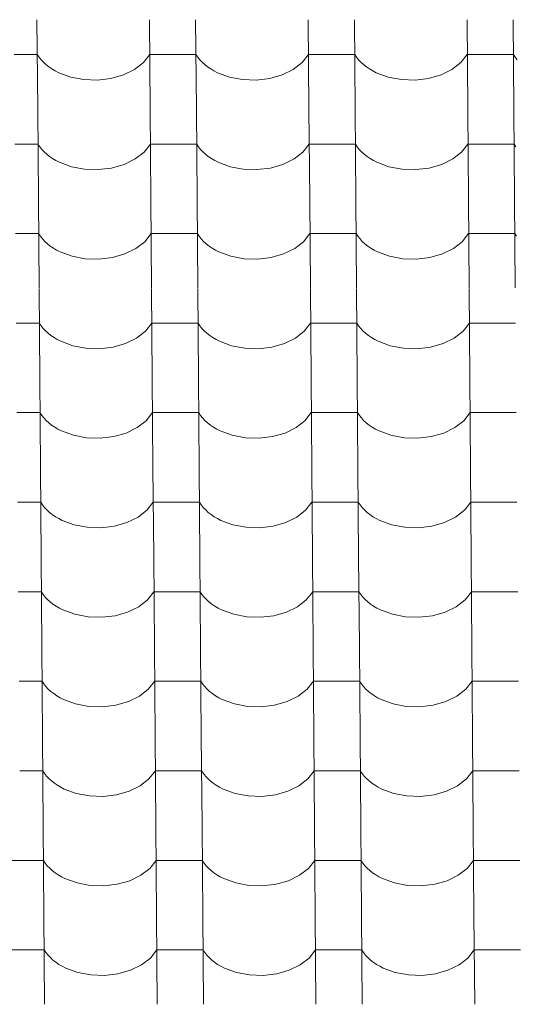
# Model space of a CAD drawing. Header units: millimetres. Extents: x -27785 to 104762, y -947 to 11132.
# Tile 6 of 146: x -19882 to -19367, y 7783 to 8805. Entities that reach past the tile are written whole.
import ezdxf

# ---------------------------------------------------------------- set-up
doc = ezdxf.new("R2010")
doc.units = ezdxf.units.MM
doc.header["$MEASUREMENT"] = 0
doc.layers.add('POHLED JIŽNÍ_1_Bourané_Výplně - Povrchové', color=7, linetype='Continuous')
doc.layers.add('POHLED JIŽNÍ_1_Konstrukce - nosné', color=7, linetype='Continuous')

# ---------------------------------------------------------------- blocks, each defined once
blk = doc.blocks.new('*X2', base_point=(-29303.7, -27473.9))
at = {"layer": 'POHLED JIŽNÍ_1_Bourané_Výplně - Povrchové', "color": 7, "linetype": 'Continuous', "lineweight": 13}
for p, q in [((-19864.4, 8805.3), (-19863.7, 8712.6)), ((-19747.5, 8805.3), (-19746.8, 8712.6)), ((-19699.5, 8805.3), (-19698.7, 8712.6)), ((-19582.5, 8805.3), (-19581.8, 8712.6)), ((-19534.5, 8805.3), (-19533.7, 8712.6)), ((-19417.5, 8805.3), (-19416.8, 8712.6)), ((-19369.5, 8805.3), (-19368.7, 8712.6)), ((-19864.2, 8769.1), (-19888.2, 8769.1)), ((-19864.2, 8769.1), (-19862.3, 8766.3)), ((-19862.3, 8766.3), (-19860.2, 8763.6)), ((-19753.8, 8760.7), (-19747.2, 8769.1)), ((-19723.2, 8769.1), (-19747.2, 8769.1)), ((-19699.2, 8769.1), (-19723.2, 8769.1)), ((-19699.2, 8769.1), (-19697.3, 8766.3)), ((-19697.3, 8766.3), (-19695.2, 8763.6)), ((-19588.8, 8760.7), (-19582.2, 8769.1)), ((-19558.2, 8769.1), (-19582.2, 8769.1)), ((-19534.2, 8769.1), (-19558.2, 8769.1)), ((-19534.2, 8769.1), (-19532.3, 8766.3)), ((-19532.3, 8766.3), (-19530.2, 8763.6)), ((-19423.8, 8760.7), (-19417.2, 8769.1)), ((-19393.2, 8769.1), (-19417.2, 8769.1)), ((-19369.2, 8769.1), (-19393.2, 8769.1)), ((-19369.2, 8769.1), (-19367.3, 8766.3)), ((-19367.3, 8766.3), (-19365.2, 8763.6)), ((-19860.2, 8763.6), (-19857.8, 8761)), ((-19857.8, 8761), (-19855.1, 8758.6)), ((-19855.1, 8758.6), (-19852.1, 8756.3)), ((-19852.1, 8756.3), (-19848.9, 8754.1)), ((-19763.1, 8753.6), (-19753.8, 8760.7)), ((-19695.2, 8763.6), (-19692.8, 8761)), ((-19692.8, 8761), (-19690.1, 8758.6)), ((-19690.1, 8758.6), (-19687.1, 8756.3)), ((-19687.1, 8756.3), (-19683.9, 8754.1)), ((-19598.1, 8753.6), (-19588.8, 8760.7)), ((-19530.2, 8763.6), (-19527.8, 8761)), ((-19527.8, 8761), (-19525.1, 8758.6)), ((-19525.1, 8758.6), (-19522.1, 8756.3)), ((-19522.1, 8756.3), (-19518.9, 8754.1)), ((-19433.1, 8753.6), (-19423.8, 8760.7)), ((-19848.9, 8754.1), (-19845.5, 8752.1)), ((-19845.5, 8752.1), (-19841.8, 8750.2)), ((-19841.8, 8750.2), (-19829.3, 8745.6)), ((-19829.3, 8745.6), (-19815.7, 8743)), ((-19787.5, 8744.2), (-19774.5, 8748)), ((-19774.5, 8748), (-19763.1, 8753.6)), ((-19683.9, 8754.1), (-19680.5, 8752.1)), ((-19680.5, 8752.1), (-19676.8, 8750.2)), ((-19676.8, 8750.2), (-19664.4, 8745.6)), ((-19664.4, 8745.6), (-19650.7, 8743)), ((-19622.5, 8744.2), (-19609.5, 8748)), ((-19609.5, 8748), (-19598.1, 8753.6)), ((-19518.9, 8754.1), (-19515.5, 8752.1)), ((-19515.5, 8752.1), (-19511.8, 8750.2)), ((-19511.8, 8750.2), (-19499.4, 8745.6)), ((-19499.4, 8745.6), (-19485.7, 8743)), ((-19457.5, 8744.2), (-19444.5, 8748)), ((-19444.5, 8748), (-19433.1, 8753.6)), ((-19815.7, 8743), (-19801.5, 8742.6)), ((-19801.5, 8742.6), (-19787.5, 8744.2)), ((-19650.7, 8743), (-19636.5, 8742.6)), ((-19636.5, 8742.6), (-19622.5, 8744.2)), ((-19485.7, 8743), (-19471.5, 8742.6)), ((-19471.5, 8742.6), (-19457.5, 8744.2)), ((-19863.7, 8712.3), (-19863, 8619.6)), ((-19746.8, 8712.3), (-19746, 8619.6)), ((-19698.7, 8712.3), (-19698, 8619.6)), ((-19581.8, 8712.3), (-19581, 8619.6)), ((-19533.7, 8712.3), (-19533, 8619.6)), ((-19416.8, 8712.3), (-19416.1, 8619.6)), ((-19368.7, 8712.3), (-19368, 8619.6)), ((-19863.4, 8676.1), (-19887.5, 8676.1)), ((-19863.4, 8676.1), (-19861.6, 8673.3)), ((-19861.6, 8673.3), (-19859.5, 8670.6)), ((-19753.1, 8667.7), (-19746.5, 8676.1)), ((-19722.5, 8676.1), (-19746.5, 8676.1)), ((-19698.4, 8676.1), (-19722.5, 8676.1)), ((-19698.4, 8676.1), (-19696.6, 8673.3)), ((-19696.6, 8673.3), (-19694.5, 8670.6)), ((-19588.1, 8667.7), (-19581.5, 8676.1)), ((-19557.5, 8676.1), (-19581.5, 8676.1)), ((-19533.5, 8676.1), (-19557.5, 8676.1)), ((-19533.5, 8676.1), (-19531.6, 8673.3)), ((-19531.6, 8673.3), (-19529.5, 8670.6)), ((-19423.1, 8667.7), (-19416.5, 8676.1)), ((-19392.5, 8676.1), (-19416.5, 8676.1)), ((-19368.5, 8676.1), (-19392.5, 8676.1)), ((-19368.5, 8676.1), (-19366.6, 8673.3)), ((-19859.5, 8670.6), (-19857, 8668)), ((-19857, 8668), (-19854.3, 8665.6)), ((-19854.3, 8665.6), (-19851.4, 8663.2)), ((-19851.4, 8663.2), (-19848.2, 8661.1)), ((-19762.3, 8660.6), (-19753.1, 8667.7)), ((-19694.5, 8670.6), (-19692, 8668)), ((-19692, 8668), (-19689.3, 8665.6)), ((-19689.3, 8665.6), (-19686.4, 8663.2)), ((-19686.4, 8663.2), (-19683.2, 8661.1)), ((-19597.3, 8660.6), (-19588.1, 8667.7)), ((-19529.5, 8670.6), (-19527, 8668)), ((-19527, 8668), (-19524.3, 8665.6)), ((-19524.3, 8665.6), (-19521.4, 8663.2)), ((-19521.4, 8663.2), (-19518.2, 8661.1)), ((-19432.3, 8660.6), (-19423.1, 8667.7)), ((-19848.2, 8661.1), (-19844.7, 8659)), ((-19844.7, 8659), (-19841.1, 8657.2)), ((-19841.1, 8657.2), (-19828.6, 8652.6)), ((-19828.6, 8652.6), (-19814.9, 8650)), ((-19786.8, 8651.2), (-19773.8, 8655)), ((-19773.8, 8655), (-19762.3, 8660.6)), ((-19683.2, 8661.1), (-19679.7, 8659)), ((-19679.7, 8659), (-19676.1, 8657.2)), ((-19676.1, 8657.2), (-19663.6, 8652.6)), ((-19663.6, 8652.6), (-19650, 8650)), ((-19621.8, 8651.2), (-19608.8, 8655)), ((-19608.8, 8655), (-19597.3, 8660.6)), ((-19518.2, 8661.1), (-19514.7, 8659)), ((-19514.7, 8659), (-19511.1, 8657.2)), ((-19511.1, 8657.2), (-19498.6, 8652.6)), ((-19498.6, 8652.6), (-19485, 8650)), ((-19456.8, 8651.2), (-19443.8, 8655)), ((-19443.8, 8655), (-19432.3, 8660.6)), ((-19814.9, 8650), (-19800.8, 8649.6)), ((-19800.8, 8649.6), (-19786.8, 8651.2)), ((-19650, 8650), (-19635.8, 8649.6)), ((-19635.8, 8649.6), (-19621.8, 8651.2)), ((-19485, 8650), (-19470.8, 8649.6)), ((-19470.8, 8649.6), (-19456.8, 8651.2)), ((-19863, 8619.3), (-19862.3, 8526.6)), ((-19746, 8619.3), (-19745.3, 8526.6)), ((-19698, 8619.3), (-19697.3, 8526.6)), ((-19581, 8619.3), (-19580.3, 8526.6)), ((-19533, 8619.3), (-19532.3, 8526.6)), ((-19416, 8619.3), (-19415.3, 8526.6)), ((-19368, 8619.3), (-19367.3, 8526.6)), ((-19862.7, 8583.1), (-19886.7, 8583.1)), ((-19862.7, 8583.1), (-19860.9, 8580.3)), ((-19752.4, 8574.7), (-19745.8, 8583.1)), ((-19721.7, 8583.1), (-19745.8, 8583.1)), ((-19697.7, 8583.1), (-19721.7, 8583.1)), ((-19697.7, 8583.1), (-19695.9, 8580.3)), ((-19587.4, 8574.7), (-19580.8, 8583.1)), ((-19556.7, 8583.1), (-19580.8, 8583.1)), ((-19532.7, 8583.1), (-19556.7, 8583.1)), ((-19532.7, 8583.1), (-19530.9, 8580.3)), ((-19422.4, 8574.7), (-19415.8, 8583.1)), ((-19391.7, 8583.1), (-19415.8, 8583.1)), ((-19367.7, 8583.1), (-19391.7, 8583.1)), ((-19367.7, 8583.1), (-19365.9, 8580.3)), ((-19860.9, 8580.3), (-19858.7, 8577.6)), ((-19858.7, 8577.6), (-19856.3, 8575)), ((-19856.3, 8575), (-19853.6, 8572.6)), ((-19853.6, 8572.6), (-19850.6, 8570.2)), ((-19761.6, 8567.5), (-19752.4, 8574.7)), ((-19695.9, 8580.3), (-19693.7, 8577.6)), ((-19693.7, 8577.6), (-19691.3, 8575)), ((-19691.3, 8575), (-19688.6, 8572.6)), ((-19688.6, 8572.6), (-19685.6, 8570.2)), ((-19596.6, 8567.5), (-19587.4, 8574.7)), ((-19530.9, 8580.3), (-19528.7, 8577.6)), ((-19528.7, 8577.6), (-19526.3, 8575)), ((-19526.3, 8575), (-19523.6, 8572.6)), ((-19523.6, 8572.6), (-19520.7, 8570.2)), ((-19431.6, 8567.5), (-19422.4, 8574.7)), ((-19850.6, 8570.2), (-19847.4, 8568.1)), ((-19847.4, 8568.1), (-19844, 8566)), ((-19844, 8566), (-19840.4, 8564.2)), ((-19840.4, 8564.2), (-19827.9, 8559.6)), ((-19786.1, 8558.2), (-19773, 8562)), ((-19773, 8562), (-19761.6, 8567.5)), ((-19685.6, 8570.2), (-19682.4, 8568.1)), ((-19682.4, 8568.1), (-19679, 8566)), ((-19679, 8566), (-19675.4, 8564.2)), ((-19675.4, 8564.2), (-19662.9, 8559.6)), ((-19621.1, 8558.2), (-19608.1, 8562)), ((-19608.1, 8562), (-19596.6, 8567.5)), ((-19520.7, 8570.2), (-19517.5, 8568.1)), ((-19517.5, 8568.1), (-19514, 8566)), ((-19514, 8566), (-19510.4, 8564.2)), ((-19510.4, 8564.2), (-19497.9, 8559.6)), ((-19456.1, 8558.2), (-19443.1, 8562)), ((-19443.1, 8562), (-19431.6, 8567.5)), ((-19827.9, 8559.6), (-19814.2, 8557)), ((-19814.2, 8557), (-19800, 8556.6)), ((-19800, 8556.6), (-19786.1, 8558.2)), ((-19662.9, 8559.6), (-19649.2, 8557)), ((-19649.2, 8557), (-19635, 8556.6)), ((-19635, 8556.6), (-19621.1, 8558.2)), ((-19497.9, 8559.6), (-19484.2, 8557)), ((-19484.2, 8557), (-19470, 8556.6)), ((-19470, 8556.6), (-19456.1, 8558.2)), ((-19862.3, 8526.2), (-19861.6, 8433.6)), ((-19745.3, 8526.2), (-19744.6, 8433.6)), ((-19697.3, 8526.2), (-19696.6, 8433.6)), ((-19580.3, 8526.2), (-19579.6, 8433.6)), ((-19532.3, 8526.2), (-19531.6, 8433.6)), ((-19415.3, 8526.2), (-19414.6, 8433.6)), ((-19862, 8490.1), (-19886, 8490.1)), ((-19862, 8490.1), (-19860.2, 8487.3)), ((-19751.6, 8481.7), (-19745, 8490.1)), ((-19721, 8490.1), (-19745, 8490.1)), ((-19697, 8490.1), (-19721, 8490.1)), ((-19697, 8490.1), (-19695.2, 8487.3)), ((-19586.6, 8481.7), (-19580, 8490.1)), ((-19556, 8490.1), (-19580, 8490.1)), ((-19532, 8490.1), (-19556, 8490.1)), ((-19532, 8490.1), (-19530.2, 8487.3)), ((-19421.6, 8481.7), (-19415, 8490.1)), ((-19391, 8490.1), (-19415, 8490.1)), ((-19367, 8490.1), (-19391, 8490.1)), ((-19860.2, 8487.3), (-19858, 8484.6)), ((-19858, 8484.6), (-19855.6, 8482)), ((-19855.6, 8482), (-19852.9, 8479.6)), ((-19852.9, 8479.6), (-19849.9, 8477.2)), ((-19760.9, 8474.5), (-19751.6, 8481.7)), ((-19695.2, 8487.3), (-19693, 8484.6)), ((-19693, 8484.6), (-19690.6, 8482)), ((-19690.6, 8482), (-19687.9, 8479.6)), ((-19687.9, 8479.6), (-19684.9, 8477.2)), ((-19595.9, 8474.5), (-19586.6, 8481.7)), ((-19530.2, 8487.3), (-19528, 8484.6)), ((-19528, 8484.6), (-19525.6, 8482)), ((-19525.6, 8482), (-19522.9, 8479.6)), ((-19522.9, 8479.6), (-19519.9, 8477.2)), ((-19430.9, 8474.5), (-19421.6, 8481.7)), ((-19849.9, 8477.2), (-19846.7, 8475)), ((-19846.7, 8475), (-19843.3, 8473)), ((-19843.3, 8473), (-19839.7, 8471.2)), ((-19839.7, 8471.2), (-19827.2, 8466.6)), ((-19785.4, 8465.2), (-19772.3, 8468.9)), ((-19772.3, 8468.9), (-19760.9, 8474.5)), ((-19684.9, 8477.2), (-19681.7, 8475)), ((-19681.7, 8475), (-19678.3, 8473)), ((-19678.3, 8473), (-19674.7, 8471.2)), ((-19674.7, 8471.2), (-19662.2, 8466.6)), ((-19620.4, 8465.2), (-19607.3, 8468.9)), ((-19607.3, 8468.9), (-19595.9, 8474.5)), ((-19519.9, 8477.2), (-19516.7, 8475)), ((-19516.7, 8475), (-19513.3, 8473)), ((-19513.3, 8473), (-19509.7, 8471.2)), ((-19509.7, 8471.2), (-19497.2, 8466.6)), ((-19455.4, 8465.2), (-19442.3, 8468.9)), ((-19442.3, 8468.9), (-19430.9, 8474.5)), ((-19827.2, 8466.6), (-19813.5, 8464)), ((-19813.5, 8464), (-19799.3, 8463.5)), ((-19799.3, 8463.5), (-19785.4, 8465.2)), ((-19662.2, 8466.6), (-19648.5, 8464)), ((-19648.5, 8464), (-19634.3, 8463.5)), ((-19634.3, 8463.5), (-19620.4, 8465.2)), ((-19497.2, 8466.6), (-19483.5, 8464)), ((-19483.5, 8464), (-19469.3, 8463.5)), ((-19469.3, 8463.5), (-19455.4, 8465.2)), ((-19861.6, 8433.2), (-19860.8, 8340.6)), ((-19744.6, 8433.2), (-19743.9, 8340.6)), ((-19696.6, 8433.2), (-19695.8, 8340.6)), ((-19579.6, 8433.2), (-19578.9, 8340.6)), ((-19531.6, 8433.2), (-19530.8, 8340.6)), ((-19414.6, 8433.2), (-19413.9, 8340.6)), ((-19861.3, 8397.1), (-19885.3, 8397.1)), ((-19861.3, 8397.1), (-19859.4, 8394.3)), ((-19750.9, 8388.7), (-19744.3, 8397.1)), ((-19720.3, 8397.1), (-19744.3, 8397.1)), ((-19696.3, 8397.1), (-19720.3, 8397.1)), ((-19696.3, 8397.1), (-19694.4, 8394.3)), ((-19585.9, 8388.7), (-19579.3, 8397.1)), ((-19555.3, 8397.1), (-19579.3, 8397.1)), ((-19531.3, 8397.1), (-19555.3, 8397.1)), ((-19531.3, 8397.1), (-19529.4, 8394.3)), ((-19420.9, 8388.7), (-19414.3, 8397.1)), ((-19390.3, 8397.1), (-19414.3, 8397.1)), ((-19366.3, 8397.1), (-19390.3, 8397.1)), ((-19859.4, 8394.3), (-19857.3, 8391.6)), ((-19857.3, 8391.6), (-19854.9, 8389)), ((-19854.9, 8389), (-19852.2, 8386.5)), ((-19760.2, 8381.5), (-19750.9, 8388.7)), ((-19694.4, 8394.3), (-19692.3, 8391.6)), ((-19692.3, 8391.6), (-19689.9, 8389)), ((-19689.9, 8389), (-19687.2, 8386.5)), ((-19595.2, 8381.5), (-19585.9, 8388.7)), ((-19529.4, 8394.3), (-19527.3, 8391.6)), ((-19527.3, 8391.6), (-19524.9, 8389)), ((-19524.9, 8389), (-19522.2, 8386.5)), ((-19430.2, 8381.5), (-19420.9, 8388.7)), ((-19852.2, 8386.5), (-19849.2, 8384.2)), ((-19849.2, 8384.2), (-19846, 8382)), ((-19846, 8382), (-19842.6, 8380)), ((-19842.6, 8380), (-19838.9, 8378.2)), ((-19838.9, 8378.2), (-19826.5, 8373.6)), ((-19771.6, 8375.9), (-19760.2, 8381.5)), ((-19687.2, 8386.5), (-19684.2, 8384.2)), ((-19684.2, 8384.2), (-19681, 8382)), ((-19681, 8382), (-19677.6, 8380)), ((-19677.6, 8380), (-19673.9, 8378.2)), ((-19673.9, 8378.2), (-19661.5, 8373.6)), ((-19606.6, 8375.9), (-19595.2, 8381.5)), ((-19522.2, 8386.5), (-19519.2, 8384.2)), ((-19519.2, 8384.2), (-19516, 8382)), ((-19516, 8382), (-19512.6, 8380)), ((-19512.6, 8380), (-19508.9, 8378.2)), ((-19508.9, 8378.2), (-19496.5, 8373.6)), ((-19441.6, 8375.9), (-19430.2, 8381.5)), ((-19826.5, 8373.6), (-19812.8, 8371)), ((-19812.8, 8371), (-19798.6, 8370.5)), ((-19798.6, 8370.5), (-19784.6, 8372.2)), ((-19784.6, 8372.2), (-19771.6, 8375.9)), ((-19661.5, 8373.6), (-19647.8, 8371)), ((-19647.8, 8371), (-19633.6, 8370.5)), ((-19633.6, 8370.5), (-19619.6, 8372.2)), ((-19619.6, 8372.2), (-19606.6, 8375.9)), ((-19496.5, 8373.6), (-19482.8, 8371)), ((-19482.8, 8371), (-19468.6, 8370.5)), ((-19468.6, 8370.5), (-19454.6, 8372.2)), ((-19454.6, 8372.2), (-19441.6, 8375.9)), ((-19860.8, 8340.2), (-19860.1, 8247.6)), ((-19743.9, 8340.2), (-19743.1, 8247.6)), ((-19695.8, 8340.2), (-19695.1, 8247.6)), ((-19578.9, 8340.2), (-19578.2, 8247.6)), ((-19530.8, 8340.2), (-19530.1, 8247.6)), ((-19413.9, 8340.2), (-19413.2, 8247.6)), ((-19860.5, 8304.1), (-19884.6, 8304.1)), ((-19860.5, 8304.1), (-19858.7, 8301.3)), ((-19858.7, 8301.3), (-19856.6, 8298.6)), ((-19856.6, 8298.6), (-19854.1, 8296)), ((-19854.1, 8296), (-19851.4, 8293.5)), ((-19759.4, 8288.5), (-19750.2, 8295.7)), ((-19750.2, 8295.7), (-19743.6, 8304.1)), ((-19719.6, 8304.1), (-19743.6, 8304.1)), ((-19695.6, 8304.1), (-19719.6, 8304.1)), ((-19695.6, 8304.1), (-19693.7, 8301.3)), ((-19693.7, 8301.3), (-19691.6, 8298.6)), ((-19691.6, 8298.6), (-19689.1, 8296)), ((-19689.1, 8296), (-19686.4, 8293.5)), ((-19594.4, 8288.5), (-19585.2, 8295.7)), ((-19585.2, 8295.7), (-19578.6, 8304.1)), ((-19554.6, 8304.1), (-19578.6, 8304.1)), ((-19530.6, 8304.1), (-19554.6, 8304.1)), ((-19530.6, 8304.1), (-19528.7, 8301.3)), ((-19528.7, 8301.3), (-19526.6, 8298.6)), ((-19526.6, 8298.6), (-19524.1, 8296)), ((-19524.1, 8296), (-19521.4, 8293.5)), ((-19429.5, 8288.5), (-19420.2, 8295.7)), ((-19420.2, 8295.7), (-19413.6, 8304.1)), ((-19389.6, 8304.1), (-19413.6, 8304.1)), ((-19365.6, 8304.1), (-19389.6, 8304.1)), ((-19851.4, 8293.5), (-19848.5, 8291.2)), ((-19848.5, 8291.2), (-19845.3, 8289)), ((-19845.3, 8289), (-19841.8, 8287)), ((-19841.8, 8287), (-19838.2, 8285.2)), ((-19838.2, 8285.2), (-19825.7, 8280.6)), ((-19770.9, 8282.9), (-19759.4, 8288.5)), ((-19686.4, 8293.5), (-19683.5, 8291.2)), ((-19683.5, 8291.2), (-19680.3, 8289)), ((-19680.3, 8289), (-19676.8, 8287)), ((-19676.8, 8287), (-19673.2, 8285.2)), ((-19673.2, 8285.2), (-19660.7, 8280.6)), ((-19605.9, 8282.9), (-19594.4, 8288.5)), ((-19521.4, 8293.5), (-19518.5, 8291.2)), ((-19518.5, 8291.2), (-19515.3, 8289)), ((-19515.3, 8289), (-19511.9, 8287)), ((-19511.9, 8287), (-19508.2, 8285.2)), ((-19508.2, 8285.2), (-19495.7, 8280.6)), ((-19440.9, 8282.9), (-19429.5, 8288.5)), ((-19825.7, 8280.6), (-19812.1, 8278)), ((-19812.1, 8278), (-19797.9, 8277.5)), ((-19797.9, 8277.5), (-19783.9, 8279.2)), ((-19783.9, 8279.2), (-19770.9, 8282.9)), ((-19660.7, 8280.6), (-19647.1, 8278)), ((-19647.1, 8278), (-19632.9, 8277.5)), ((-19632.9, 8277.5), (-19618.9, 8279.2)), ((-19618.9, 8279.2), (-19605.9, 8282.9)), ((-19495.7, 8280.6), (-19482.1, 8278)), ((-19482.1, 8278), (-19467.9, 8277.5)), ((-19467.9, 8277.5), (-19453.9, 8279.2)), ((-19453.9, 8279.2), (-19440.9, 8282.9)), ((-19860.1, 8247.2), (-19859.4, 8154.5)), ((-19743.1, 8247.2), (-19742.4, 8154.5)), ((-19695.1, 8247.2), (-19694.4, 8154.5)), ((-19578.1, 8247.2), (-19577.4, 8154.5)), ((-19530.1, 8247.2), (-19529.4, 8154.5)), ((-19413.2, 8247.2), (-19412.4, 8154.5)), ((-19859.8, 8211.1), (-19883.8, 8211.1)), ((-19859.8, 8211.1), (-19858, 8208.3)), ((-19858, 8208.3), (-19855.8, 8205.6)), ((-19855.8, 8205.6), (-19853.4, 8203)), ((-19853.4, 8203), (-19850.7, 8200.5)), ((-19758.7, 8195.5), (-19749.5, 8202.7)), ((-19749.5, 8202.7), (-19742.9, 8211.1)), ((-19718.8, 8211.1), (-19742.9, 8211.1)), ((-19694.8, 8211.1), (-19718.8, 8211.1)), ((-19694.8, 8211.1), (-19693, 8208.3)), ((-19693, 8208.3), (-19690.8, 8205.6)), ((-19690.8, 8205.6), (-19688.4, 8203)), ((-19688.4, 8203), (-19685.7, 8200.5)), ((-19593.7, 8195.5), (-19584.5, 8202.7)), ((-19584.5, 8202.7), (-19577.9, 8211.1)), ((-19553.9, 8211.1), (-19577.9, 8211.1)), ((-19529.8, 8211.1), (-19553.9, 8211.1)), ((-19529.8, 8211.1), (-19528, 8208.3)), ((-19528, 8208.3), (-19525.8, 8205.6)), ((-19525.8, 8205.6), (-19523.4, 8203)), ((-19523.4, 8203), (-19520.7, 8200.5)), ((-19428.7, 8195.5), (-19419.5, 8202.7)), ((-19419.5, 8202.7), (-19412.9, 8211.1)), ((-19388.9, 8211.1), (-19412.9, 8211.1)), ((-19364.8, 8211.1), (-19388.9, 8211.1)), ((-19850.7, 8200.5), (-19847.8, 8198.2)), ((-19847.8, 8198.2), (-19844.5, 8196)), ((-19844.5, 8196), (-19841.1, 8194)), ((-19841.1, 8194), (-19837.5, 8192.2)), ((-19770.2, 8189.9), (-19758.7, 8195.5)), ((-19685.7, 8200.5), (-19682.8, 8198.2)), ((-19682.8, 8198.2), (-19679.6, 8196)), ((-19679.6, 8196), (-19676.1, 8194)), ((-19676.1, 8194), (-19672.5, 8192.2)), ((-19605.2, 8189.9), (-19593.7, 8195.5)), ((-19520.7, 8200.5), (-19517.8, 8198.2)), ((-19517.8, 8198.2), (-19514.6, 8196)), ((-19514.6, 8196), (-19511.1, 8194)), ((-19511.1, 8194), (-19507.5, 8192.2)), ((-19440.2, 8189.9), (-19428.7, 8195.5)), ((-19837.5, 8192.2), (-19825, 8187.6)), ((-19825, 8187.6), (-19811.3, 8185)), ((-19811.3, 8185), (-19797.1, 8184.5)), ((-19797.1, 8184.5), (-19783.2, 8186.2)), ((-19783.2, 8186.2), (-19770.2, 8189.9)), ((-19672.5, 8192.2), (-19660, 8187.6)), ((-19660, 8187.6), (-19646.3, 8185)), ((-19646.3, 8185), (-19632.1, 8184.5)), ((-19632.1, 8184.5), (-19618.2, 8186.2)), ((-19618.2, 8186.2), (-19605.2, 8189.9)), ((-19507.5, 8192.2), (-19495, 8187.6)), ((-19495, 8187.6), (-19481.3, 8185)), ((-19481.3, 8185), (-19467.2, 8184.5)), ((-19467.2, 8184.5), (-19453.2, 8186.2)), ((-19453.2, 8186.2), (-19440.2, 8189.9)), ((-19859.4, 8154.2), (-19858.7, 8061.5)), ((-19742.4, 8154.2), (-19741.7, 8061.5)), ((-19694.4, 8154.2), (-19693.7, 8061.5)), ((-19577.4, 8154.2), (-19576.7, 8061.5)), ((-19529.4, 8154.2), (-19528.7, 8061.5)), ((-19412.4, 8154.2), (-19411.7, 8061.5)), ((-19859.1, 8118.1), (-19883.1, 8118.1)), ((-19859.1, 8118.1), (-19857.3, 8115.3)), ((-19857.3, 8115.3), (-19855.1, 8112.6)), ((-19855.1, 8112.6), (-19852.7, 8110)), ((-19748.7, 8109.7), (-19742.1, 8118.1)), ((-19718.1, 8118.1), (-19742.1, 8118.1)), ((-19694.1, 8118.1), (-19718.1, 8118.1)), ((-19694.1, 8118.1), (-19692.3, 8115.3)), ((-19692.3, 8115.3), (-19690.1, 8112.6)), ((-19690.1, 8112.6), (-19687.7, 8110)), ((-19583.7, 8109.7), (-19577.1, 8118.1)), ((-19553.1, 8118.1), (-19577.1, 8118.1)), ((-19529.1, 8118.1), (-19553.1, 8118.1)), ((-19529.1, 8118.1), (-19527.3, 8115.3)), ((-19527.3, 8115.3), (-19525.1, 8112.6)), ((-19525.1, 8112.6), (-19522.7, 8110)), ((-19418.8, 8109.7), (-19412.1, 8118.1)), ((-19388.1, 8118.1), (-19412.1, 8118.1)), ((-19364.1, 8118.1), (-19388.1, 8118.1)), ((-19852.7, 8110), (-19850, 8107.5)), ((-19850, 8107.5), (-19847, 8105.2)), ((-19847, 8105.2), (-19843.8, 8103)), ((-19843.8, 8103), (-19840.4, 8101)), ((-19840.4, 8101), (-19836.8, 8099.1)), ((-19769.4, 8096.9), (-19758, 8102.5)), ((-19758, 8102.5), (-19748.7, 8109.7)), ((-19687.7, 8110), (-19685, 8107.5)), ((-19685, 8107.5), (-19682, 8105.2)), ((-19682, 8105.2), (-19678.8, 8103)), ((-19678.8, 8103), (-19675.4, 8101)), ((-19675.4, 8101), (-19671.8, 8099.1)), ((-19604.4, 8096.9), (-19593, 8102.5)), ((-19593, 8102.5), (-19583.7, 8109.7)), ((-19522.7, 8110), (-19520, 8107.5)), ((-19520, 8107.5), (-19517, 8105.2)), ((-19517, 8105.2), (-19513.8, 8103)), ((-19513.8, 8103), (-19510.4, 8101)), ((-19510.4, 8101), (-19506.8, 8099.1)), ((-19439.4, 8096.9), (-19428, 8102.5)), ((-19428, 8102.5), (-19418.8, 8109.7)), ((-19836.8, 8099.1), (-19824.3, 8094.6)), ((-19824.3, 8094.6), (-19810.6, 8092)), ((-19810.6, 8092), (-19796.4, 8091.5)), ((-19796.4, 8091.5), (-19782.5, 8093.2)), ((-19782.5, 8093.2), (-19769.4, 8096.9)), ((-19671.8, 8099.1), (-19659.3, 8094.6)), ((-19659.3, 8094.6), (-19645.6, 8092)), ((-19645.6, 8092), (-19631.4, 8091.5)), ((-19631.4, 8091.5), (-19617.5, 8093.2)), ((-19617.5, 8093.2), (-19604.4, 8096.9)), ((-19506.8, 8099.1), (-19494.3, 8094.6)), ((-19494.3, 8094.6), (-19480.6, 8092)), ((-19480.6, 8092), (-19466.4, 8091.5)), ((-19466.4, 8091.5), (-19452.5, 8093.2)), ((-19452.5, 8093.2), (-19439.4, 8096.9)), ((-19858.7, 8061.2), (-19857.9, 7968.5)), ((-19741.7, 8061.2), (-19741, 7968.5)), ((-19693.7, 8061.2), (-19692.9, 7968.5)), ((-19576.7, 8061.2), (-19576, 7968.5)), ((-19528.7, 8061.2), (-19527.9, 7968.5)), ((-19411.7, 8061.2), (-19411, 7968.5)), ((-19858.4, 8025), (-19882.4, 8025)), ((-19858.4, 8025), (-19856.5, 8022.3)), ((-19856.5, 8022.3), (-19854.4, 8019.6)), ((-19854.4, 8019.6), (-19852, 8017)), ((-19748, 8016.7), (-19741.4, 8025)), ((-19717.4, 8025), (-19741.4, 8025)), ((-19693.4, 8025), (-19717.4, 8025)), ((-19693.4, 8025), (-19691.5, 8022.3)), ((-19691.5, 8022.3), (-19689.4, 8019.6)), ((-19689.4, 8019.6), (-19687, 8017)), ((-19583, 8016.7), (-19576.4, 8025)), ((-19552.4, 8025), (-19576.4, 8025)), ((-19528.4, 8025), (-19552.4, 8025)), ((-19528.4, 8025), (-19526.5, 8022.3)), ((-19526.5, 8022.3), (-19524.4, 8019.6)), ((-19524.4, 8019.6), (-19522, 8017)), ((-19418, 8016.7), (-19411.4, 8025)), ((-19387.4, 8025), (-19411.4, 8025)), ((-19363.4, 8025), (-19387.4, 8025)), ((-19852, 8017), (-19849.3, 8014.5)), ((-19849.3, 8014.5), (-19846.3, 8012.2)), ((-19846.3, 8012.2), (-19843.1, 8010)), ((-19843.1, 8010), (-19839.7, 8008)), ((-19768.7, 8003.9), (-19757.3, 8009.5)), ((-19757.3, 8009.5), (-19748, 8016.7)), ((-19687, 8017), (-19684.3, 8014.5)), ((-19684.3, 8014.5), (-19681.3, 8012.2)), ((-19681.3, 8012.2), (-19678.1, 8010)), ((-19678.1, 8010), (-19674.7, 8008)), ((-19603.7, 8003.9), (-19592.3, 8009.5)), ((-19592.3, 8009.5), (-19583, 8016.7)), ((-19522, 8017), (-19519.3, 8014.5)), ((-19519.3, 8014.5), (-19516.3, 8012.2)), ((-19516.3, 8012.2), (-19513.1, 8010)), ((-19513.1, 8010), (-19509.7, 8008)), ((-19438.7, 8003.9), (-19427.3, 8009.5)), ((-19427.3, 8009.5), (-19418, 8016.7)), ((-19839.7, 8008), (-19836, 8006.1)), ((-19836, 8006.1), (-19823.6, 8001.6)), ((-19823.6, 8001.6), (-19809.9, 7999)), ((-19809.9, 7999), (-19795.7, 7998.5)), ((-19795.7, 7998.5), (-19781.7, 8000.2)), ((-19781.7, 8000.2), (-19768.7, 8003.9)), ((-19674.7, 8008), (-19671, 8006.1)), ((-19671, 8006.1), (-19658.6, 8001.6)), ((-19658.6, 8001.6), (-19644.9, 7999)), ((-19644.9, 7999), (-19630.7, 7998.5)), ((-19630.7, 7998.5), (-19616.7, 8000.2)), ((-19616.7, 8000.2), (-19603.7, 8003.9)), ((-19509.7, 8008), (-19506, 8006.1)), ((-19506, 8006.1), (-19493.6, 8001.6)), ((-19493.6, 8001.6), (-19479.9, 7999)), ((-19479.9, 7999), (-19465.7, 7998.5)), ((-19465.7, 7998.5), (-19451.7, 8000.2)), ((-19451.7, 8000.2), (-19438.7, 8003.9)), ((-19857.9, 7968.2), (-19857.2, 7875.5)), ((-19741, 7968.2), (-19740.3, 7875.5)), ((-19692.9, 7968.2), (-19692.2, 7875.5)), ((-19576, 7968.2), (-19575.3, 7875.5)), ((-19527.9, 7968.2), (-19527.2, 7875.5)), ((-19411, 7968.2), (-19410.3, 7875.5)), ((-19881.7, 7932), (-19905.7, 7932)), ((-19857.7, 7932), (-19881.7, 7932)), ((-19857.7, 7932), (-19855.8, 7929.2)), ((-19855.8, 7929.2), (-19853.7, 7926.5)), ((-19853.7, 7926.5), (-19851.2, 7924)), ((-19747.3, 7923.7), (-19740.7, 7932)), ((-19716.7, 7932), (-19740.7, 7932)), ((-19692.7, 7932), (-19716.7, 7932)), ((-19692.7, 7932), (-19690.8, 7929.2)), ((-19690.8, 7929.2), (-19688.7, 7926.5)), ((-19688.7, 7926.5), (-19686.2, 7924)), ((-19582.3, 7923.7), (-19575.7, 7932)), ((-19551.7, 7932), (-19575.7, 7932)), ((-19527.7, 7932), (-19551.7, 7932)), ((-19527.7, 7932), (-19525.8, 7929.2)), ((-19525.8, 7929.2), (-19523.7, 7926.5)), ((-19523.7, 7926.5), (-19521.2, 7924)), ((-19417.3, 7923.7), (-19410.7, 7932)), ((-19386.7, 7932), (-19410.7, 7932)), ((-19362.7, 7932), (-19386.7, 7932)), ((-19851.2, 7924), (-19848.5, 7921.5)), ((-19848.5, 7921.5), (-19845.6, 7919.2)), ((-19845.6, 7919.2), (-19842.4, 7917)), ((-19842.4, 7917), (-19839, 7915)), ((-19768, 7910.9), (-19756.5, 7916.5)), ((-19756.5, 7916.5), (-19747.3, 7923.7)), ((-19686.2, 7924), (-19683.5, 7921.5)), ((-19683.5, 7921.5), (-19680.6, 7919.2)), ((-19680.6, 7919.2), (-19677.4, 7917)), ((-19677.4, 7917), (-19674, 7915)), ((-19603, 7910.9), (-19591.6, 7916.5)), ((-19591.6, 7916.5), (-19582.3, 7923.7)), ((-19521.2, 7924), (-19518.5, 7921.5)), ((-19518.5, 7921.5), (-19515.6, 7919.2)), ((-19515.6, 7919.2), (-19512.4, 7917)), ((-19512.4, 7917), (-19509, 7915)), ((-19438, 7910.9), (-19426.6, 7916.5)), ((-19426.6, 7916.5), (-19417.3, 7923.7)), ((-19839, 7915), (-19835.3, 7913.1)), ((-19835.3, 7913.1), (-19822.8, 7908.6)), ((-19822.8, 7908.6), (-19809.2, 7906)), ((-19795, 7905.5), (-19781, 7907.2)), ((-19781, 7907.2), (-19768, 7910.9)), ((-19674, 7915), (-19670.3, 7913.1)), ((-19670.3, 7913.1), (-19657.8, 7908.6)), ((-19657.8, 7908.6), (-19644.2, 7906)), ((-19630, 7905.5), (-19616, 7907.2)), ((-19616, 7907.2), (-19603, 7910.9)), ((-19509, 7915), (-19505.3, 7913.1)), ((-19505.3, 7913.1), (-19492.8, 7908.6)), ((-19492.8, 7908.6), (-19479.2, 7906)), ((-19465, 7905.5), (-19451, 7907.2)), ((-19451, 7907.2), (-19438, 7910.9)), ((-19809.2, 7906), (-19795, 7905.5)), ((-19644.2, 7906), (-19630, 7905.5)), ((-19479.2, 7906), (-19465, 7905.5)), ((-19857.2, 7875.2), (-19856.5, 7782.5)), ((-19740.3, 7875.2), (-19739.5, 7782.5)), ((-19692.2, 7875.2), (-19691.5, 7782.5)), ((-19575.3, 7875.2), (-19574.5, 7782.5)), ((-19527.2, 7875.2), (-19526.5, 7782.5)), ((-19410.3, 7875.2), (-19409.5, 7782.5)), ((-19880.9, 7839), (-19905, 7839)), ((-19856.9, 7839), (-19880.9, 7839)), ((-19856.9, 7839), (-19855.1, 7836.2)), ((-19855.1, 7836.2), (-19852.9, 7833.5)), ((-19746.6, 7830.6), (-19740, 7839)), ((-19716, 7839), (-19740, 7839)), ((-19691.9, 7839), (-19716, 7839)), ((-19691.9, 7839), (-19690.1, 7836.2)), ((-19690.1, 7836.2), (-19687.9, 7833.5)), ((-19581.6, 7830.6), (-19575, 7839)), ((-19551, 7839), (-19575, 7839)), ((-19526.9, 7839), (-19551, 7839)), ((-19526.9, 7839), (-19525.1, 7836.2)), ((-19525.1, 7836.2), (-19523, 7833.5)), ((-19416.6, 7830.6), (-19410, 7839)), ((-19386, 7839), (-19410, 7839)), ((-19361.9, 7839), (-19386, 7839)), ((-19852.9, 7833.5), (-19850.5, 7831)), ((-19850.5, 7831), (-19847.8, 7828.5)), ((-19847.8, 7828.5), (-19844.9, 7826.2)), ((-19844.9, 7826.2), (-19841.7, 7824)), ((-19755.8, 7823.5), (-19746.6, 7830.6)), ((-19687.9, 7833.5), (-19685.5, 7831)), ((-19685.5, 7831), (-19682.8, 7828.5)), ((-19682.8, 7828.5), (-19679.9, 7826.2)), ((-19679.9, 7826.2), (-19676.7, 7824)), ((-19590.8, 7823.5), (-19581.6, 7830.6)), ((-19523, 7833.5), (-19520.5, 7831)), ((-19520.5, 7831), (-19517.8, 7828.5)), ((-19517.8, 7828.5), (-19514.9, 7826.2)), ((-19514.9, 7826.2), (-19511.7, 7824)), ((-19425.8, 7823.5), (-19416.6, 7830.6)), ((-19841.7, 7824), (-19838.2, 7822)), ((-19838.2, 7822), (-19834.6, 7820.1)), ((-19834.6, 7820.1), (-19822.1, 7815.5)), ((-19822.1, 7815.5), (-19808.4, 7813)), ((-19794.3, 7812.5), (-19780.3, 7814.2)), ((-19780.3, 7814.2), (-19767.3, 7817.9)), ((-19767.3, 7817.9), (-19755.8, 7823.5)), ((-19676.7, 7824), (-19673.2, 7822)), ((-19673.2, 7822), (-19669.6, 7820.1)), ((-19669.6, 7820.1), (-19657.1, 7815.5)), ((-19657.1, 7815.5), (-19643.4, 7813)), ((-19629.3, 7812.5), (-19615.3, 7814.2)), ((-19615.3, 7814.2), (-19602.3, 7817.9)), ((-19602.3, 7817.9), (-19590.8, 7823.5)), ((-19511.7, 7824), (-19508.2, 7822)), ((-19508.2, 7822), (-19504.6, 7820.1)), ((-19504.6, 7820.1), (-19492.1, 7815.5)), ((-19492.1, 7815.5), (-19478.4, 7813)), ((-19464.3, 7812.5), (-19450.3, 7814.2)), ((-19450.3, 7814.2), (-19437.3, 7817.9)), ((-19437.3, 7817.9), (-19425.8, 7823.5)), ((-19808.4, 7813), (-19794.3, 7812.5)), ((-19643.4, 7813), (-19629.3, 7812.5)), ((-19478.4, 7813), (-19464.3, 7812.5))]:
    blk.add_line(p, q, dxfattribs=at)

msp = doc.modelspace()

# ---------------------------------------------------------------- block references
at = {"layer": 'POHLED JIŽNÍ_1_Konstrukce - nosné', "color": 9, "linetype": 'Continuous', "lineweight": 13}
msp.add_blockref('*X2', (-29303.7, -27473.9), dxfattribs=at)

doc.saveas('drawing.dxf')
